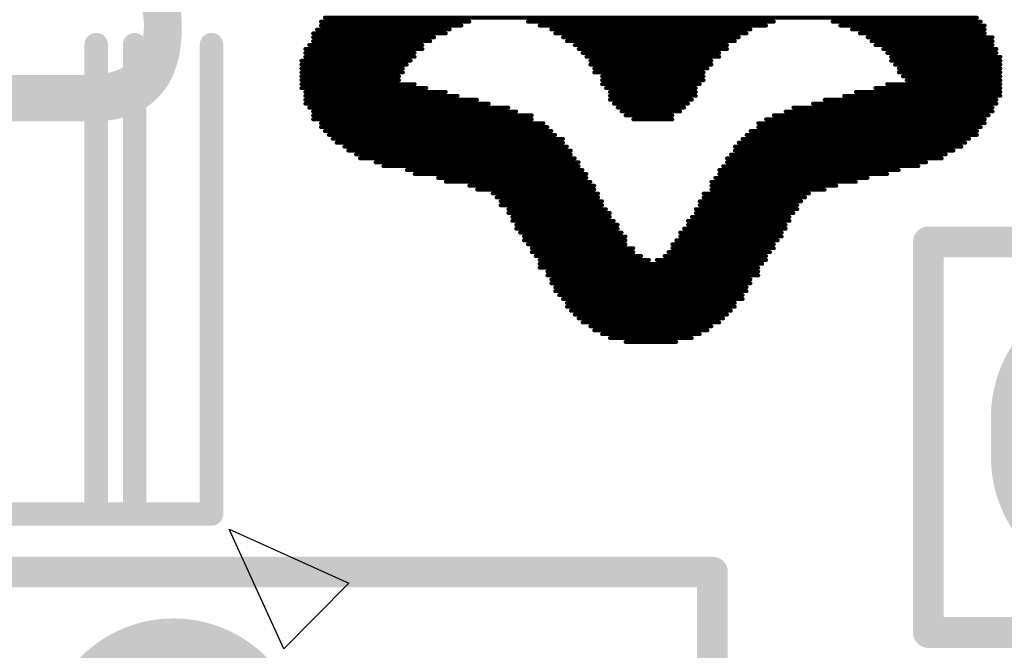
# Model space of a CAD drawing. Header units: inches. Extents: x -0.01 to 1.99, y -0.09 to 2.02.
# Tile 13 of 32: x 0.7 to 0.95, y 0.75 to 0.91. Entities that reach past the tile are written whole.
import ezdxf

# ---------------------------------------------------------------- set-up
doc = ezdxf.new("R2010")
doc.units = ezdxf.units.IN
doc.header["$MEASUREMENT"] = 0
for name, color, linetype in [('ART3', 76, 'Continuous'), ('Bottom Layer', 5, 'Continuous'), ('Bottom Overlay', 54, 'Continuous'), ('Bottom Solder', 6, 'Continuous'), ('GND2', 156, 'Continuous'), ('GND4', 90, 'Continuous'), ('GND6', 130, 'Continuous'), ('Top Layer', 1, 'Continuous'), ('Top Overlay', 2, 'Continuous'), ('Top Solder', 216, 'Continuous')]:
    doc.layers.add(name, color=color, linetype=linetype)
doc.styles.add('Arial_Bold', font='txt', dxfattribs={"height": 0.2})

# ---------------------------------------------------------------- blocks, each defined once
blk = doc.blocks.new('RJ45____HR911130A_2')
at = {"layer": 'ART3'}
h = blk.add_hatch(color=76, dxfattribs=at)
edge = h.paths.add_edge_path()
edge.add_arc((0.175, 0.26122), 0.02953, 0, 360)
at = {"layer": 'Bottom Layer'}
h = blk.add_hatch(color=5, dxfattribs=at)
edge = h.paths.add_edge_path()
edge.add_arc((0.175, 0.26122), 0.02953, 0, 360)
at = {"layer": 'Bottom Solder'}
h = blk.add_hatch(color=6, dxfattribs=at)
edge = h.paths.add_edge_path()
edge.add_arc((0.175, 0.26122), 0.03353, 0, 360)
at = {"layer": 'GND2'}
h = blk.add_hatch(color=156, dxfattribs=at)
edge = h.paths.add_edge_path()
edge.add_arc((0.175, 0.26122), 0.02953, 0, 360)
at = {"layer": 'GND4'}
h = blk.add_hatch(color=90, dxfattribs=at)
edge = h.paths.add_edge_path()
edge.add_arc((0.175, 0.26122), 0.02953, 0, 360)
at = {"layer": 'GND6'}
h = blk.add_hatch(color=130, dxfattribs=at)
edge = h.paths.add_edge_path()
edge.add_arc((0.175, 0.26122), 0.02953, 0, 360)
at = {"layer": 'Top Layer'}
h = blk.add_hatch(color=1, dxfattribs=at)
edge = h.paths.add_edge_path()
edge.add_arc((0.175, 0.26122), 0.02953, 0, 360)
at = {"layer": 'Top Solder'}
h = blk.add_hatch(color=216, dxfattribs=at)
edge = h.paths.add_edge_path()
edge.add_arc((0.175, 0.26122), 0.03353, 0, 360)
at = {"layer": 'Top Overlay', "const_width": 0.00787}
for points in [[(-0.317, 0.30663), (0.313, 0.30663)], [(0.313, -0.21325), (0.313, 0.30663)]]:
    blk.add_lwpolyline(points, dxfattribs=at)
at = {"layer": 'Top Overlay', "const_width": 0.00394}
blk.add_lwpolyline([(0.31103, 0.30663, 1), (0.31497, 0.30663, 1)], format="xyb", close=True, dxfattribs=at)
blk.add_lwpolyline([(0.31103, 0.30663, 1), (0.31497, 0.30663, 1)], format="xyb", close=True, dxfattribs=at)
blk = doc.blocks.new('XH_LOGO__200MIL__23')
at = {"layer": 'Top Overlay', "const_width": 0.001}
for points in [[(-0.084, 0), (0.083, 0)], [(-0.086, -0.003), (-0.052, -0.003)], [(-0.085, -0.001), (-0.047, -0.001)], [(-0.085, -0.002), (-0.049, -0.002)], [(-0.032, -0.001), (0.031, -0.001)], [(-0.029, -0.002), (0.029, -0.002)], [(-0.026, -0.003), (0.025, -0.003)], [(0.046, -0.001), (0.084, -0.001)], [(0.048, -0.002), (0.085, -0.002)], [(0.051, -0.003), (0.085, -0.003)], [(-0.087, -0.004), (-0.053, -0.004)], [(-0.087, -0.005), (-0.056, -0.005)], [(-0.025, -0.004), (0.024, -0.004)], [(-0.023, -0.005), (0.022, -0.005)], [(0.053, -0.004), (0.085, -0.004)], [(0.055, -0.005), (0.087, -0.005)], [(-0.089, -0.008), (-0.059, -0.008)], [(-0.088, -0.007), (-0.059, -0.007)], [(-0.087, -0.006), (-0.057, -0.006)], [(-0.022, -0.006), (0.021, -0.006)], [(-0.02, -0.007), (0.019, -0.007)], [(-0.019, -0.008), (0.019, -0.008)], [(0.056, -0.006), (0.087, -0.006)], [(0.057, -0.007), (0.087, -0.007)], [(0.059, -0.008), (0.088, -0.008)], [(-0.089, -0.009), (-0.061, -0.009)], [(-0.089, -0.01), (-0.061, -0.01)], [(-0.018, -0.009), (0.017, -0.009)], [(-0.017, -0.01), (0.017, -0.01)], [(0.06, -0.009), (0.088, -0.009)], [(0.061, -0.01), (0.089, -0.01)], [(-0.09, -0.011), (-0.062, -0.011)], [(-0.09, -0.012), (-0.063, -0.012)], [(-0.09, -0.013), (-0.064, -0.013)], [(-0.016, -0.011), (0.015, -0.011)], [(-0.016, -0.012), (0.015, -0.012)], [(-0.015, -0.013), (0.014, -0.013)], [(0.061, -0.011), (0.089, -0.011)], [(0.062, -0.012), (0.089, -0.012)], [(0.063, -0.013), (0.089, -0.013)], [(-0.09, -0.014), (-0.064, -0.014)], [(-0.09, -0.015), (-0.065, -0.015)], [(-0.015, -0.014), (0.013, -0.014)], [(-0.013, -0.015), (0.013, -0.015)], [(0.063, -0.014), (0.089, -0.014)], [(0.064, -0.015), (0.089, -0.015)], [(-0.09, -0.016), (-0.065, -0.016)], [(-0.09, -0.017), (-0.061, -0.017)], [(-0.09, -0.018), (-0.058, -0.018)], [(-0.013, -0.016), (0.013, -0.016)], [(-0.013, -0.017), (0.012, -0.017)], [(-0.012, -0.018), (0.011, -0.018)], [(0.057, -0.018), (0.089, -0.018)], [(0.06, -0.017), (0.089, -0.017)], [(0.065, -0.016), (0.089, -0.016)], [(-0.089, -0.019), (-0.053, -0.019)], [(-0.089, -0.02), (-0.05, -0.02)], [(-0.011, -0.019), (0.011, -0.019)], [(-0.011, -0.02), (0.011, -0.02)], [(0.049, -0.02), (0.089, -0.02)], [(0.052, -0.019), (0.089, -0.019)], [(-0.089, -0.021), (-0.045, -0.021)], [(-0.089, -0.022), (-0.042, -0.022)], [(-0.088, -0.023), (-0.037, -0.023)], [(-0.011, -0.021), (0.01, -0.021)], [(-0.01, -0.022), (0.009, -0.022)], [(-0.009, -0.023), (0.008, -0.023)], [(0.036, -0.023), (0.087, -0.023)], [(0.041, -0.022), (0.088, -0.022)], [(0.044, -0.021), (0.088, -0.021)], [(-0.087, -0.024), (-0.035, -0.024)], [(-0.087, -0.025), (-0.031, -0.025)], [(-0.008, -0.024), (0.007, -0.024)], [(-0.007, -0.025), (0.005, -0.025)], [(0.031, -0.025), (0.086, -0.025)], [(0.034, -0.024), (0.087, -0.024)], [(-0.087, -0.026), (-0.031, -0.026)], [(-0.085, -0.027), (-0.028, -0.027)], [(-0.085, -0.028), (-0.027, -0.028)], [(-0.005, -0.026), (0.005, -0.026)], [(0.027, -0.027), (0.085, -0.027)], [(0.027, -0.028), (0.084, -0.028)], [(0.029, -0.026), (0.085, -0.026)], [(-0.084, -0.029), (-0.026, -0.029)], [(-0.083, -0.03), (-0.025, -0.03)], [(0.024, -0.03), (0.083, -0.03)], [(0.025, -0.029), (0.083, -0.029)], [(-0.082, -0.031), (-0.023, -0.031)], [(-0.081, -0.032), (-0.023, -0.032)], [(-0.079, -0.033), (-0.022, -0.033)], [(0.021, -0.033), (0.079, -0.033)], [(0.022, -0.032), (0.08, -0.032)], [(0.023, -0.031), (0.081, -0.031)], [(-0.078, -0.034), (-0.021, -0.034)], [(-0.076, -0.035), (-0.021, -0.035)], [(0.02, -0.035), (0.075, -0.035)], [(0.021, -0.034), (0.077, -0.034)], [(-0.075, -0.036), (-0.02, -0.036)], [(-0.071, -0.037), (-0.019, -0.037)], [(-0.069, -0.038), (-0.019, -0.038)], [(0.018, -0.038), (0.068, -0.038)], [(0.019, -0.036), (0.074, -0.036)], [(0.019, -0.037), (0.07, -0.037)], [(-0.063, -0.039), (-0.018, -0.039)], [(-0.061, -0.04), (-0.017, -0.04)], [(0.017, -0.039), (0.063, -0.039)], [(0.017, -0.04), (0.06, -0.04)], [(-0.055, -0.041), (-0.017, -0.041)], [(-0.053, -0.042), (-0.016, -0.042)], [(-0.047, -0.043), (-0.015, -0.043)], [(0.015, -0.042), (0.052, -0.042)], [(0.015, -0.043), (0.047, -0.043)], [(0.016, -0.041), (0.055, -0.041)], [(-0.045, -0.044), (-0.015, -0.044)], [(-0.041, -0.045), (-0.014, -0.045)], [(0.013, -0.045), (0.04, -0.045)], [(0.015, -0.044), (0.044, -0.044)], [(-0.04, -0.046), (-0.014, -0.046)], [(-0.039, -0.047), (-0.013, -0.047)], [(-0.039, -0.048), (-0.013, -0.048)], [(0.012, -0.047), (0.038, -0.047)], [(0.012, -0.048), (0.037, -0.048)], [(0.013, -0.046), (0.039, -0.046)], [(-0.037, -0.049), (-0.012, -0.049)], [(-0.037, -0.05), (-0.011, -0.05)], [(0.011, -0.049), (0.037, -0.049)], [(0.011, -0.05), (0.036, -0.05)], [(-0.036, -0.051), (-0.011, -0.051)], [(-0.036, -0.052), (-0.01, -0.052)], [(-0.035, -0.053), (-0.009, -0.053)], [(0.009, -0.052), (0.035, -0.052)], [(0.009, -0.053), (0.034, -0.053)], [(0.01, -0.051), (0.035, -0.051)], [(-0.035, -0.054), (-0.009, -0.054)], [(-0.034, -0.055), (-0.008, -0.055)], [(0.007, -0.055), (0.033, -0.055)], [(0.008, -0.054), (0.034, -0.054)], [(-0.033, -0.056), (-0.007, -0.056)], [(-0.033, -0.057), (-0.007, -0.057)], [(-0.032, -0.058), (-0.007, -0.058)], [(0.005, -0.058), (0.031, -0.058)], [(0.006, -0.057), (0.032, -0.057)], [(0.007, -0.056), (0.033, -0.056)], [(-0.031, -0.059), (-0.005, -0.059)], [(-0.031, -0.06), (-0.005, -0.06)], [(-0.03, -0.061), (-0.003, -0.061)], [(0.003, -0.061), (0.029, -0.061)], [(0.004, -0.06), (0.03, -0.06)], [(0.005, -0.059), (0.031, -0.059)], [(-0.029, -0.062), (-0.001, -0.062)], [(-0.029, -0.063), (0.028, -0.063)], [(0.001, -0.062), (0.029, -0.062)], [(-0.029, -0.064), (0.027, -0.064)], [(-0.027, -0.065), (0.027, -0.065)], [(-0.027, -0.066), (0.027, -0.066)], [(-0.026, -0.067), (0.025, -0.067)], [(-0.026, -0.068), (0.025, -0.068)], [(-0.025, -0.069), (0.024, -0.069)], [(-0.025, -0.07), (0.024, -0.07)], [(-0.024, -0.071), (0.023, -0.071)], [(-0.023, -0.072), (0.023, -0.072)], [(-0.022, -0.073), (0.021, -0.073)], [(-0.022, -0.074), (0.021, -0.074)], [(-0.021, -0.075), (0.02, -0.075)], [(-0.02, -0.076), (0.019, -0.076)], [(-0.019, -0.077), (0.018, -0.077)], [(-0.018, -0.078), (0.017, -0.078)], [(-0.016, -0.079), (0.015, -0.079)], [(-0.015, -0.08), (0.014, -0.08)], [(-0.013, -0.081), (0.012, -0.081)], [(-0.011, -0.082), (0.01, -0.082)], [(-0.007, -0.083), (0.006, -0.083)]]:
    blk.add_lwpolyline(points, dxfattribs=at)
at = {"layer": 'Top Overlay', "const_width": 0.0005}
for points in [[(-0.08425, 0, 1), (-0.08375, 0, 1)], [(0.08275, 0, 1), (0.08325, 0, 1)], [(-0.08625, -0.003, 1), (-0.08575, -0.003, 1)], [(-0.08525, -0.001, 1), (-0.08475, -0.001, 1)], [(-0.08525, -0.002, 1), (-0.08475, -0.002, 1)], [(-0.05225, -0.003, 1), (-0.05175, -0.003, 1)], [(-0.04925, -0.002, 1), (-0.04875, -0.002, 1)], [(-0.04725, -0.001, 1), (-0.04675, -0.001, 1)], [(-0.03225, -0.001, 1), (-0.03175, -0.001, 1)], [(-0.02925, -0.002, 1), (-0.02875, -0.002, 1)], [(-0.02625, -0.003, 1), (-0.02575, -0.003, 1)], [(0.02475, -0.003, 1), (0.02525, -0.003, 1)], [(0.02875, -0.002, 1), (0.02925, -0.002, 1)], [(0.03075, -0.001, 1), (0.03125, -0.001, 1)], [(0.04575, -0.001, 1), (0.04625, -0.001, 1)], [(0.04775, -0.002, 1), (0.04825, -0.002, 1)], [(0.05075, -0.003, 1), (0.05125, -0.003, 1)], [(0.08375, -0.001, 1), (0.08425, -0.001, 1)], [(0.08475, -0.002, 1), (0.08525, -0.002, 1)], [(0.08475, -0.003, 1), (0.08525, -0.003, 1)], [(-0.08725, -0.004, 1), (-0.08675, -0.004, 1)], [(-0.08725, -0.005, 1), (-0.08675, -0.005, 1)], [(-0.05625, -0.005, 1), (-0.05575, -0.005, 1)], [(-0.05325, -0.004, 1), (-0.05275, -0.004, 1)], [(-0.02525, -0.004, 1), (-0.02475, -0.004, 1)], [(-0.02325, -0.005, 1), (-0.02275, -0.005, 1)], [(0.02175, -0.005, 1), (0.02225, -0.005, 1)], [(0.02375, -0.004, 1), (0.02425, -0.004, 1)], [(0.05275, -0.004, 1), (0.05325, -0.004, 1)], [(0.05475, -0.005, 1), (0.05525, -0.005, 1)], [(0.08475, -0.004, 1), (0.08525, -0.004, 1)], [(0.08675, -0.005, 1), (0.08725, -0.005, 1)], [(-0.08925, -0.008, 1), (-0.08875, -0.008, 1)], [(-0.08825, -0.007, 1), (-0.08775, -0.007, 1)], [(-0.08725, -0.006, 1), (-0.08675, -0.006, 1)], [(-0.05925, -0.007, 1), (-0.05875, -0.007, 1)], [(-0.05925, -0.008, 1), (-0.05875, -0.008, 1)], [(-0.05725, -0.006, 1), (-0.05675, -0.006, 1)], [(-0.02225, -0.006, 1), (-0.02175, -0.006, 1)], [(-0.02025, -0.007, 1), (-0.01975, -0.007, 1)], [(-0.01925, -0.008, 1), (-0.01875, -0.008, 1)], [(0.01875, -0.007, 1), (0.01925, -0.007, 1)], [(0.01875, -0.008, 1), (0.01925, -0.008, 1)], [(0.02075, -0.006, 1), (0.02125, -0.006, 1)], [(0.05575, -0.006, 1), (0.05625, -0.006, 1)], [(0.05675, -0.007, 1), (0.05725, -0.007, 1)], [(0.05875, -0.008, 1), (0.05925, -0.008, 1)], [(0.08675, -0.006, 1), (0.08725, -0.006, 1)], [(0.08675, -0.007, 1), (0.08725, -0.007, 1)], [(0.08775, -0.008, 1), (0.08825, -0.008, 1)], [(-0.08925, -0.009, 1), (-0.08875, -0.009, 1)], [(-0.08925, -0.01, 1), (-0.08875, -0.01, 1)], [(-0.06125, -0.009, 1), (-0.06075, -0.009, 1)], [(-0.06125, -0.01, 1), (-0.06075, -0.01, 1)], [(-0.01825, -0.009, 1), (-0.01775, -0.009, 1)], [(-0.01725, -0.01, 1), (-0.01675, -0.01, 1)], [(0.01675, -0.009, 1), (0.01725, -0.009, 1)], [(0.01675, -0.01, 1), (0.01725, -0.01, 1)], [(0.05975, -0.009, 1), (0.06025, -0.009, 1)], [(0.06075, -0.01, 1), (0.06125, -0.01, 1)], [(0.08775, -0.009, 1), (0.08825, -0.009, 1)], [(0.08875, -0.01, 1), (0.08925, -0.01, 1)], [(-0.09025, -0.011, 1), (-0.08975, -0.011, 1)], [(-0.09025, -0.012, 1), (-0.08975, -0.012, 1)], [(-0.09025, -0.013, 1), (-0.08975, -0.013, 1)], [(-0.06425, -0.013, 1), (-0.06375, -0.013, 1)], [(-0.06325, -0.012, 1), (-0.06275, -0.012, 1)], [(-0.06225, -0.011, 1), (-0.06175, -0.011, 1)], [(-0.01625, -0.011, 1), (-0.01575, -0.011, 1)], [(-0.01625, -0.012, 1), (-0.01575, -0.012, 1)], [(-0.01525, -0.013, 1), (-0.01475, -0.013, 1)], [(0.01375, -0.013, 1), (0.01425, -0.013, 1)], [(0.01475, -0.011, 1), (0.01525, -0.011, 1)], [(0.01475, -0.012, 1), (0.01525, -0.012, 1)], [(0.06075, -0.011, 1), (0.06125, -0.011, 1)], [(0.06175, -0.012, 1), (0.06225, -0.012, 1)], [(0.06275, -0.013, 1), (0.06325, -0.013, 1)], [(0.08875, -0.011, 1), (0.08925, -0.011, 1)], [(0.08875, -0.012, 1), (0.08925, -0.012, 1)], [(0.08875, -0.013, 1), (0.08925, -0.013, 1)], [(-0.09025, -0.014, 1), (-0.08975, -0.014, 1)], [(-0.09025, -0.015, 1), (-0.08975, -0.015, 1)], [(-0.06525, -0.015, 1), (-0.06475, -0.015, 1)], [(-0.06425, -0.014, 1), (-0.06375, -0.014, 1)], [(-0.01525, -0.014, 1), (-0.01475, -0.014, 1)], [(-0.01325, -0.015, 1), (-0.01275, -0.015, 1)], [(0.01275, -0.014, 1), (0.01325, -0.014, 1)], [(0.01275, -0.015, 1), (0.01325, -0.015, 1)], [(0.06275, -0.014, 1), (0.06325, -0.014, 1)], [(0.06375, -0.015, 1), (0.06425, -0.015, 1)], [(0.08875, -0.014, 1), (0.08925, -0.014, 1)], [(0.08875, -0.015, 1), (0.08925, -0.015, 1)], [(-0.09025, -0.016, 1), (-0.08975, -0.016, 1)], [(-0.09025, -0.017, 1), (-0.08975, -0.017, 1)], [(-0.09025, -0.018, 1), (-0.08975, -0.018, 1)], [(-0.06525, -0.016, 1), (-0.06475, -0.016, 1)], [(-0.06125, -0.017, 1), (-0.06075, -0.017, 1)], [(-0.05825, -0.018, 1), (-0.05775, -0.018, 1)], [(-0.01325, -0.016, 1), (-0.01275, -0.016, 1)], [(-0.01325, -0.017, 1), (-0.01275, -0.017, 1)], [(-0.01225, -0.018, 1), (-0.01175, -0.018, 1)], [(0.01075, -0.018, 1), (0.01125, -0.018, 1)], [(0.01175, -0.017, 1), (0.01225, -0.017, 1)], [(0.01275, -0.016, 1), (0.01325, -0.016, 1)], [(0.05675, -0.018, 1), (0.05725, -0.018, 1)], [(0.05975, -0.017, 1), (0.06025, -0.017, 1)], [(0.06475, -0.016, 1), (0.06525, -0.016, 1)], [(0.08875, -0.016, 1), (0.08925, -0.016, 1)], [(0.08875, -0.017, 1), (0.08925, -0.017, 1)], [(0.08875, -0.018, 1), (0.08925, -0.018, 1)], [(-0.08925, -0.019, 1), (-0.08875, -0.019, 1)], [(-0.08925, -0.02, 1), (-0.08875, -0.02, 1)], [(-0.05325, -0.019, 1), (-0.05275, -0.019, 1)], [(-0.05025, -0.02, 1), (-0.04975, -0.02, 1)], [(-0.01125, -0.019, 1), (-0.01075, -0.019, 1)], [(-0.01125, -0.02, 1), (-0.01075, -0.02, 1)], [(0.01075, -0.019, 1), (0.01125, -0.019, 1)], [(0.01075, -0.02, 1), (0.01125, -0.02, 1)], [(0.04875, -0.02, 1), (0.04925, -0.02, 1)], [(0.05175, -0.019, 1), (0.05225, -0.019, 1)], [(0.08875, -0.019, 1), (0.08925, -0.019, 1)], [(0.08875, -0.02, 1), (0.08925, -0.02, 1)], [(-0.08925, -0.021, 1), (-0.08875, -0.021, 1)], [(-0.08925, -0.022, 1), (-0.08875, -0.022, 1)], [(-0.08825, -0.023, 1), (-0.08775, -0.023, 1)], [(-0.04525, -0.021, 1), (-0.04475, -0.021, 1)], [(-0.04225, -0.022, 1), (-0.04175, -0.022, 1)], [(-0.03725, -0.023, 1), (-0.03675, -0.023, 1)], [(-0.01125, -0.021, 1), (-0.01075, -0.021, 1)], [(-0.01025, -0.022, 1), (-0.00975, -0.022, 1)], [(-0.00925, -0.023, 1), (-0.00875, -0.023, 1)], [(0.00775, -0.023, 1), (0.00825, -0.023, 1)], [(0.00875, -0.022, 1), (0.00925, -0.022, 1)], [(0.00975, -0.021, 1), (0.01025, -0.021, 1)], [(0.03575, -0.023, 1), (0.03625, -0.023, 1)], [(0.04075, -0.022, 1), (0.04125, -0.022, 1)], [(0.04375, -0.021, 1), (0.04425, -0.021, 1)], [(0.08675, -0.023, 1), (0.08725, -0.023, 1)], [(0.08775, -0.021, 1), (0.08825, -0.021, 1)], [(0.08775, -0.022, 1), (0.08825, -0.022, 1)], [(-0.08725, -0.024, 1), (-0.08675, -0.024, 1)], [(-0.08725, -0.025, 1), (-0.08675, -0.025, 1)], [(-0.03525, -0.024, 1), (-0.03475, -0.024, 1)], [(-0.03125, -0.025, 1), (-0.03075, -0.025, 1)], [(-0.00825, -0.024, 1), (-0.00775, -0.024, 1)], [(-0.00725, -0.025, 1), (-0.00675, -0.025, 1)], [(0.00475, -0.025, 1), (0.00525, -0.025, 1)], [(0.00675, -0.024, 1), (0.00725, -0.024, 1)], [(0.03075, -0.025, 1), (0.03125, -0.025, 1)], [(0.03375, -0.024, 1), (0.03425, -0.024, 1)], [(0.08575, -0.025, 1), (0.08625, -0.025, 1)], [(0.08675, -0.024, 1), (0.08725, -0.024, 1)], [(-0.08725, -0.026, 1), (-0.08675, -0.026, 1)], [(-0.08525, -0.027, 1), (-0.08475, -0.027, 1)], [(-0.08525, -0.028, 1), (-0.08475, -0.028, 1)], [(-0.03125, -0.026, 1), (-0.03075, -0.026, 1)], [(-0.02825, -0.027, 1), (-0.02775, -0.027, 1)], [(-0.02725, -0.028, 1), (-0.02675, -0.028, 1)], [(-0.00525, -0.026, 1), (-0.00475, -0.026, 1)], [(0.00475, -0.026, 1), (0.00525, -0.026, 1)], [(0.02675, -0.027, 1), (0.02725, -0.027, 1)], [(0.02675, -0.028, 1), (0.02725, -0.028, 1)], [(0.02875, -0.026, 1), (0.02925, -0.026, 1)], [(0.08375, -0.028, 1), (0.08425, -0.028, 1)], [(0.08475, -0.026, 1), (0.08525, -0.026, 1)], [(0.08475, -0.027, 1), (0.08525, -0.027, 1)], [(-0.08425, -0.029, 1), (-0.08375, -0.029, 1)], [(-0.08325, -0.03, 1), (-0.08275, -0.03, 1)], [(-0.02625, -0.029, 1), (-0.02575, -0.029, 1)], [(-0.02525, -0.03, 1), (-0.02475, -0.03, 1)], [(0.02375, -0.03, 1), (0.02425, -0.03, 1)], [(0.02475, -0.029, 1), (0.02525, -0.029, 1)], [(0.08275, -0.029, 1), (0.08325, -0.029, 1)], [(0.08275, -0.03, 1), (0.08325, -0.03, 1)], [(-0.08225, -0.031, 1), (-0.08175, -0.031, 1)], [(-0.08125, -0.032, 1), (-0.08075, -0.032, 1)], [(-0.07925, -0.033, 1), (-0.07875, -0.033, 1)], [(-0.02325, -0.031, 1), (-0.02275, -0.031, 1)], [(-0.02325, -0.032, 1), (-0.02275, -0.032, 1)], [(-0.02225, -0.033, 1), (-0.02175, -0.033, 1)], [(0.02075, -0.033, 1), (0.02125, -0.033, 1)], [(0.02175, -0.032, 1), (0.02225, -0.032, 1)], [(0.02275, -0.031, 1), (0.02325, -0.031, 1)], [(0.07875, -0.033, 1), (0.07925, -0.033, 1)], [(0.07975, -0.032, 1), (0.08025, -0.032, 1)], [(0.08075, -0.031, 1), (0.08125, -0.031, 1)], [(-0.07825, -0.034, 1), (-0.07775, -0.034, 1)], [(-0.07625, -0.035, 1), (-0.07575, -0.035, 1)], [(-0.02125, -0.034, 1), (-0.02075, -0.034, 1)], [(-0.02125, -0.035, 1), (-0.02075, -0.035, 1)], [(0.01975, -0.035, 1), (0.02025, -0.035, 1)], [(0.02075, -0.034, 1), (0.02125, -0.034, 1)], [(0.07475, -0.035, 1), (0.07525, -0.035, 1)], [(0.07675, -0.034, 1), (0.07725, -0.034, 1)], [(-0.07525, -0.036, 1), (-0.07475, -0.036, 1)], [(-0.07125, -0.037, 1), (-0.07075, -0.037, 1)], [(-0.06925, -0.038, 1), (-0.06875, -0.038, 1)], [(-0.02025, -0.036, 1), (-0.01975, -0.036, 1)], [(-0.01925, -0.037, 1), (-0.01875, -0.037, 1)], [(-0.01925, -0.038, 1), (-0.01875, -0.038, 1)], [(0.01775, -0.038, 1), (0.01825, -0.038, 1)], [(0.01875, -0.036, 1), (0.01925, -0.036, 1)], [(0.01875, -0.037, 1), (0.01925, -0.037, 1)], [(0.06775, -0.038, 1), (0.06825, -0.038, 1)], [(0.06975, -0.037, 1), (0.07025, -0.037, 1)], [(0.07375, -0.036, 1), (0.07425, -0.036, 1)], [(-0.06325, -0.039, 1), (-0.06275, -0.039, 1)], [(-0.06125, -0.04, 1), (-0.06075, -0.04, 1)], [(-0.01825, -0.039, 1), (-0.01775, -0.039, 1)], [(-0.01725, -0.04, 1), (-0.01675, -0.04, 1)], [(0.01675, -0.039, 1), (0.01725, -0.039, 1)], [(0.01675, -0.04, 1), (0.01725, -0.04, 1)], [(0.05975, -0.04, 1), (0.06025, -0.04, 1)], [(0.06275, -0.039, 1), (0.06325, -0.039, 1)], [(-0.05525, -0.041, 1), (-0.05475, -0.041, 1)], [(-0.05325, -0.042, 1), (-0.05275, -0.042, 1)], [(-0.04725, -0.043, 1), (-0.04675, -0.043, 1)], [(-0.01725, -0.041, 1), (-0.01675, -0.041, 1)], [(-0.01625, -0.042, 1), (-0.01575, -0.042, 1)], [(-0.01525, -0.043, 1), (-0.01475, -0.043, 1)], [(0.01475, -0.042, 1), (0.01525, -0.042, 1)], [(0.01475, -0.043, 1), (0.01525, -0.043, 1)], [(0.01575, -0.041, 1), (0.01625, -0.041, 1)], [(0.04675, -0.043, 1), (0.04725, -0.043, 1)], [(0.05175, -0.042, 1), (0.05225, -0.042, 1)], [(0.05475, -0.041, 1), (0.05525, -0.041, 1)], [(-0.04525, -0.044, 1), (-0.04475, -0.044, 1)], [(-0.04125, -0.045, 1), (-0.04075, -0.045, 1)], [(-0.01525, -0.044, 1), (-0.01475, -0.044, 1)], [(-0.01425, -0.045, 1), (-0.01375, -0.045, 1)], [(0.01275, -0.045, 1), (0.01325, -0.045, 1)], [(0.01475, -0.044, 1), (0.01525, -0.044, 1)], [(0.03975, -0.045, 1), (0.04025, -0.045, 1)], [(0.04375, -0.044, 1), (0.04425, -0.044, 1)], [(-0.04025, -0.046, 1), (-0.03975, -0.046, 1)], [(-0.03925, -0.047, 1), (-0.03875, -0.047, 1)], [(-0.03925, -0.048, 1), (-0.03875, -0.048, 1)], [(-0.01425, -0.046, 1), (-0.01375, -0.046, 1)], [(-0.01325, -0.047, 1), (-0.01275, -0.047, 1)], [(-0.01325, -0.048, 1), (-0.01275, -0.048, 1)], [(0.01175, -0.047, 1), (0.01225, -0.047, 1)], [(0.01175, -0.048, 1), (0.01225, -0.048, 1)], [(0.01275, -0.046, 1), (0.01325, -0.046, 1)], [(0.03675, -0.048, 1), (0.03725, -0.048, 1)], [(0.03775, -0.047, 1), (0.03825, -0.047, 1)], [(0.03875, -0.046, 1), (0.03925, -0.046, 1)], [(-0.03725, -0.049, 1), (-0.03675, -0.049, 1)], [(-0.03725, -0.05, 1), (-0.03675, -0.05, 1)], [(-0.01225, -0.049, 1), (-0.01175, -0.049, 1)], [(-0.01125, -0.05, 1), (-0.01075, -0.05, 1)], [(0.01075, -0.049, 1), (0.01125, -0.049, 1)], [(0.01075, -0.05, 1), (0.01125, -0.05, 1)], [(0.03575, -0.05, 1), (0.03625, -0.05, 1)], [(0.03675, -0.049, 1), (0.03725, -0.049, 1)], [(-0.03625, -0.051, 1), (-0.03575, -0.051, 1)], [(-0.03625, -0.052, 1), (-0.03575, -0.052, 1)], [(-0.03525, -0.053, 1), (-0.03475, -0.053, 1)], [(-0.01125, -0.051, 1), (-0.01075, -0.051, 1)], [(-0.01025, -0.052, 1), (-0.00975, -0.052, 1)], [(-0.00925, -0.053, 1), (-0.00875, -0.053, 1)], [(0.00875, -0.052, 1), (0.00925, -0.052, 1)], [(0.00875, -0.053, 1), (0.00925, -0.053, 1)], [(0.00975, -0.051, 1), (0.01025, -0.051, 1)], [(0.03375, -0.053, 1), (0.03425, -0.053, 1)], [(0.03475, -0.051, 1), (0.03525, -0.051, 1)], [(0.03475, -0.052, 1), (0.03525, -0.052, 1)], [(-0.03525, -0.054, 1), (-0.03475, -0.054, 1)], [(-0.03425, -0.055, 1), (-0.03375, -0.055, 1)], [(-0.00925, -0.054, 1), (-0.00875, -0.054, 1)], [(-0.00825, -0.055, 1), (-0.00775, -0.055, 1)], [(0.00675, -0.055, 1), (0.00725, -0.055, 1)], [(0.00775, -0.054, 1), (0.00825, -0.054, 1)], [(0.03275, -0.055, 1), (0.03325, -0.055, 1)], [(0.03375, -0.054, 1), (0.03425, -0.054, 1)], [(-0.03325, -0.056, 1), (-0.03275, -0.056, 1)], [(-0.03325, -0.057, 1), (-0.03275, -0.057, 1)], [(-0.03225, -0.058, 1), (-0.03175, -0.058, 1)], [(-0.00725, -0.056, 1), (-0.00675, -0.056, 1)], [(-0.00725, -0.057, 1), (-0.00675, -0.057, 1)], [(-0.00725, -0.058, 1), (-0.00675, -0.058, 1)], [(0.00475, -0.058, 1), (0.00525, -0.058, 1)], [(0.00575, -0.057, 1), (0.00625, -0.057, 1)], [(0.00675, -0.056, 1), (0.00725, -0.056, 1)], [(0.03075, -0.058, 1), (0.03125, -0.058, 1)], [(0.03175, -0.057, 1), (0.03225, -0.057, 1)], [(0.03275, -0.056, 1), (0.03325, -0.056, 1)], [(-0.03125, -0.059, 1), (-0.03075, -0.059, 1)], [(-0.03125, -0.06, 1), (-0.03075, -0.06, 1)], [(-0.03025, -0.061, 1), (-0.02975, -0.061, 1)], [(-0.00525, -0.059, 1), (-0.00475, -0.059, 1)], [(-0.00525, -0.06, 1), (-0.00475, -0.06, 1)], [(-0.00325, -0.061, 1), (-0.00275, -0.061, 1)], [(0.00275, -0.061, 1), (0.00325, -0.061, 1)], [(0.00375, -0.06, 1), (0.00425, -0.06, 1)], [(0.00475, -0.059, 1), (0.00525, -0.059, 1)], [(0.02875, -0.061, 1), (0.02925, -0.061, 1)], [(0.02975, -0.06, 1), (0.03025, -0.06, 1)], [(0.03075, -0.059, 1), (0.03125, -0.059, 1)], [(-0.02925, -0.062, 1), (-0.02875, -0.062, 1)], [(-0.02925, -0.063, 1), (-0.02875, -0.063, 1)], [(-0.00125, -0.062, 1), (-0.00075, -0.062, 1)], [(0.00075, -0.062, 1), (0.00125, -0.062, 1)], [(0.02775, -0.063, 1), (0.02825, -0.063, 1)], [(0.02875, -0.062, 1), (0.02925, -0.062, 1)], [(-0.02925, -0.064, 1), (-0.02875, -0.064, 1)], [(-0.02725, -0.065, 1), (-0.02675, -0.065, 1)], [(-0.02725, -0.066, 1), (-0.02675, -0.066, 1)], [(0.02675, -0.064, 1), (0.02725, -0.064, 1)], [(0.02675, -0.065, 1), (0.02725, -0.065, 1)], [(0.02675, -0.066, 1), (0.02725, -0.066, 1)], [(-0.02625, -0.067, 1), (-0.02575, -0.067, 1)], [(-0.02625, -0.068, 1), (-0.02575, -0.068, 1)], [(0.02475, -0.067, 1), (0.02525, -0.067, 1)], [(0.02475, -0.068, 1), (0.02525, -0.068, 1)], [(-0.02525, -0.069, 1), (-0.02475, -0.069, 1)], [(-0.02525, -0.07, 1), (-0.02475, -0.07, 1)], [(-0.02425, -0.071, 1), (-0.02375, -0.071, 1)], [(0.02275, -0.071, 1), (0.02325, -0.071, 1)], [(0.02375, -0.069, 1), (0.02425, -0.069, 1)], [(0.02375, -0.07, 1), (0.02425, -0.07, 1)], [(-0.02325, -0.072, 1), (-0.02275, -0.072, 1)], [(-0.02225, -0.073, 1), (-0.02175, -0.073, 1)], [(0.02075, -0.073, 1), (0.02125, -0.073, 1)], [(0.02275, -0.072, 1), (0.02325, -0.072, 1)], [(-0.02225, -0.074, 1), (-0.02175, -0.074, 1)], [(-0.02125, -0.075, 1), (-0.02075, -0.075, 1)], [(-0.02025, -0.076, 1), (-0.01975, -0.076, 1)], [(0.01875, -0.076, 1), (0.01925, -0.076, 1)], [(0.01975, -0.075, 1), (0.02025, -0.075, 1)], [(0.02075, -0.074, 1), (0.02125, -0.074, 1)], [(-0.01925, -0.077, 1), (-0.01875, -0.077, 1)], [(-0.01825, -0.078, 1), (-0.01775, -0.078, 1)], [(0.01675, -0.078, 1), (0.01725, -0.078, 1)], [(0.01775, -0.077, 1), (0.01825, -0.077, 1)], [(-0.01625, -0.079, 1), (-0.01575, -0.079, 1)], [(-0.01525, -0.08, 1), (-0.01475, -0.08, 1)], [(-0.01325, -0.081, 1), (-0.01275, -0.081, 1)], [(0.01175, -0.081, 1), (0.01225, -0.081, 1)], [(0.01375, -0.08, 1), (0.01425, -0.08, 1)], [(0.01475, -0.079, 1), (0.01525, -0.079, 1)], [(-0.01125, -0.082, 1), (-0.01075, -0.082, 1)], [(-0.00725, -0.083, 1), (-0.00675, -0.083, 1)], [(0.00575, -0.083, 1), (0.00625, -0.083, 1)], [(0.00975, -0.082, 1), (0.01025, -0.082, 1)]]:
    blk.add_lwpolyline(points, format="xyb", close=True, dxfattribs=at)
blk = doc.blocks.new('BGA153_13RX11R5X0R9_2L_B_31')
at = {"layer": 'Bottom Overlay'}
for p, q in [((-0.26087, -0.27441), (-0.23024, -0.26047)), ((-0.23024, -0.26047), (-0.24413, -0.2911)), ((-0.24413, -0.2911), (-0.26087, -0.27441))]:
    blk.add_line(p, q, dxfattribs=at)
at = {"layer": 'Bottom Overlay', "const_width": 0.006}
for points in [[(-0.22638, -0.13681), (-0.22638, -0.23622)], [(-0.22638, -0.22638), (-0.10624, -0.22638)], [(-0.22638, -0.23622), (-0.10624, -0.23622)], [(-0.22638, -0.23622), (-0.22638, -0.25591)], [(-0.22638, -0.25591), (-0.10624, -0.25591)]]:
    blk.add_lwpolyline(points, dxfattribs=at)
at = {"layer": 'Bottom Overlay', "const_width": 0.003}
for points in [[(-0.22788, -0.22638, 1), (-0.22488, -0.22638, 1)], [(-0.10774, -0.22638, 1), (-0.10474, -0.22638, 1)], [(-0.22788, -0.23622, 1), (-0.22488, -0.23622, 1)], [(-0.22788, -0.23622, 1), (-0.22488, -0.23622, 1)], [(-0.22788, -0.23622, 1), (-0.22488, -0.23622, 1)], [(-0.10774, -0.23622, 1), (-0.10474, -0.23622, 1)], [(-0.22788, -0.25591, 1), (-0.22488, -0.25591, 1)], [(-0.22788, -0.25591, 1), (-0.22488, -0.25591, 1)], [(-0.10774, -0.25591, 1), (-0.10474, -0.25591, 1)]]:
    blk.add_lwpolyline(points, format="xyb", close=True, dxfattribs=at)
blk = doc.blocks.new('H______4_38')
at = {"layer": 'Bottom Solder'}
h = blk.add_hatch(color=6, dxfattribs=at)
edge = h.paths.add_edge_path()
edge.add_arc((0.005, 0), 0.034, 270, 450)
edge.add_line((0.005, 0.034), (-0.005, 0.034))
edge.add_arc((-0.005, 0), 0.034, 90, 270)
edge.add_line((-0.005, -0.034), (0.005, -0.034))
at = {"layer": 'Top Solder'}
h = blk.add_hatch(color=216, dxfattribs=at)
edge = h.paths.add_edge_path()
edge.add_arc((0.005, 0), 0.034, 270, 450)
edge.add_line((0.005, 0.034), (-0.005, 0.034))
edge.add_arc((-0.005, 0), 0.034, 90, 270)
edge.add_line((-0.005, -0.034), (0.005, -0.034))
at = {"layer": 'Top Overlay', "const_width": 0.00787}
for points in [[(-0.05, 0.05), (-0.05, -0.35)], [(-0.05, 0.05), (0.05, 0.05)], [(0.05, 0.05), (0.05, -0.349)], [(0.05, 0.05), (0.05, -0.349)]]:
    blk.add_lwpolyline(points, dxfattribs=at)
at = {"layer": 'Top Overlay', "const_width": 0.00394}
for points in [[(-0.05197, 0.05, 1), (-0.04803, 0.05, 1)], [(-0.05197, 0.05, 1), (-0.04803, 0.05, 1)], [(0.04803, 0.05, 1), (0.05197, 0.05, 1)], [(0.04803, 0.05, 1), (0.05197, 0.05, 1)], [(0.04803, 0.05, 1), (0.05197, 0.05, 1)]]:
    blk.add_lwpolyline(points, format="xyb", close=True, dxfattribs=at)

msp = doc.modelspace()

# ---------------------------------------------------------------- block references
at = {"rotation": 90}
for name, p in [('BGA153_13RX11R5X0R9_2L_B_31', (0.49082, 1.00634)), ('H______4_38', (0.98031, 0.79961))]:
    msp.add_blockref(name, p, dxfattribs=at)
for name, p in [('XH_LOGO__200MIL__23', (0.85974, 0.907)), ('RJ45____HR911130A_2', (0.56201, 0.45846))]:
    msp.add_blockref(name, p)

# ---------------------------------------------------------------- texts
at = {"layer": 'Top Overlay', "style": 'Arial_Bold'}
msp.add_text('USB', height=0.059055, rotation=90, dxfattribs=at).set_placement((0.73827, 0.87551))

doc.saveas('drawing.dxf')
